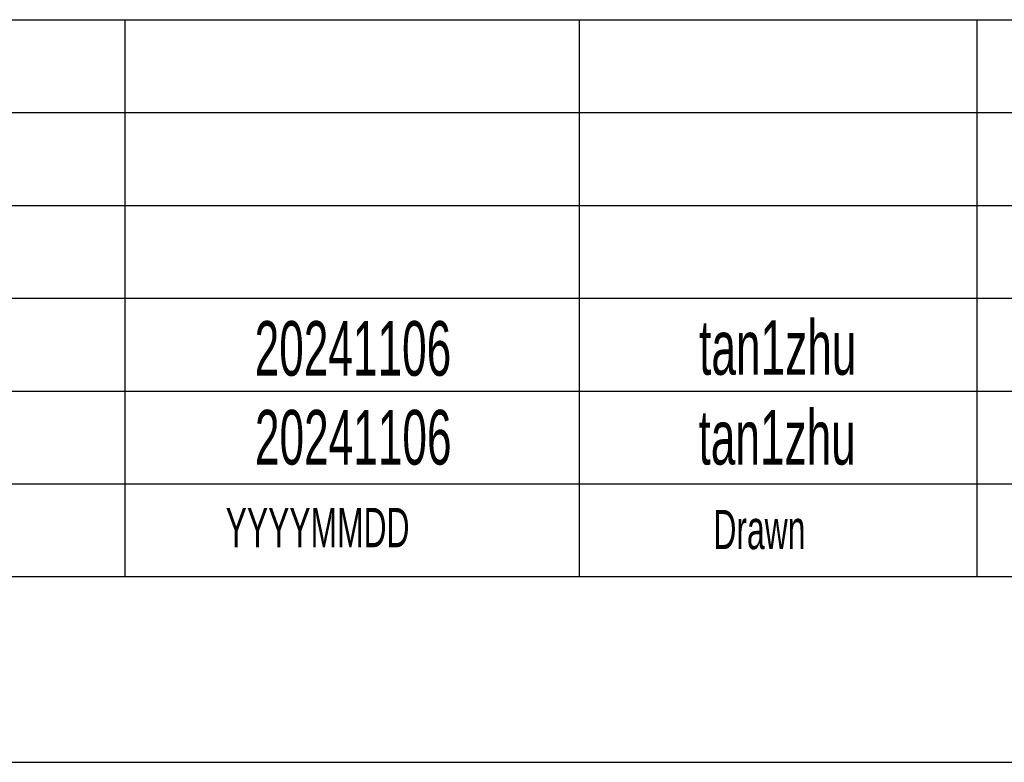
# Model space of a CAD drawing. Header units: millimetres. Extents: x 0 to 594, y 0 to 420.
# Tile 15 of 50: x 423 to 468, y 36 to 70. Entities that reach past the tile are written whole.
import ezdxf

# ---------------------------------------------------------------- set-up
doc = ezdxf.new("R2010")
doc.units = ezdxf.units.MM
doc.layers.add('FORMAT', color=7, linetype='Continuous')
doc.styles.add('SLDTEXTSTYLE1', font='TXT', dxfattribs={"width": 0.605})

msp = doc.modelspace()

# ---------------------------------------------------------------- linework, layer by layer
at = {"layer": 'FORMAT'}
for p, q in [((399.400041, 69.500053), (584.000041, 69.500053)), ((399.400041, 69.500053), (584.000041, 69.500053)), ((399.400041, 69.500053), (584.000041, 69.500053)), ((428.000041, 69.500053), (428.000041, 44.000053)), ((448.800041, 69.500053), (448.800041, 44.000053)), ((467.000041, 69.500053), (467.000041, 44.000053)), ((399.400041, 65.250053), (584.000041, 65.250053)), ((399.400041, 65.250053), (584.000041, 65.250053)), ((399.400041, 61.000053), (584.000041, 61.000053)), ((399.400041, 56.750053), (584.000041, 56.750053)), ((399.400041, 52.500053), (584.000041, 52.500053)), ((399.400041, 48.250053), (584.000041, 48.250053)), ((399.400041, 44.000053), (584.000041, 44.000053)), ((399.400041, 35.500053), (584.000041, 35.500053))]:
    msp.add_line(p, q, dxfattribs=at)

# ---------------------------------------------------------------- texts
at = {"layer": 'FORMAT', "style": 'SLDTEXTSTYLE1'}
for s, insert, char_height, attachment_point in [('tan1zhu', (457.883988, 55.742646), 2.5, 2), ('20241106', (438.436796, 55.699741), 2.5, 2), ('tan1zhu', (457.856215, 51.633078), 2.5, 2), ('20241106', (438.451406, 51.63242), 2.5, 2), ('YYYYMMDD', (432.613072, 47.148414), 1.8, 1), ('Drawn', (454.940061, 47.059129), 1.8, 1)]:
    msp.add_mtext(s, dxfattribs=dict(at, insert=insert, char_height=char_height, attachment_point=attachment_point))

doc.saveas('drawing.dxf')
